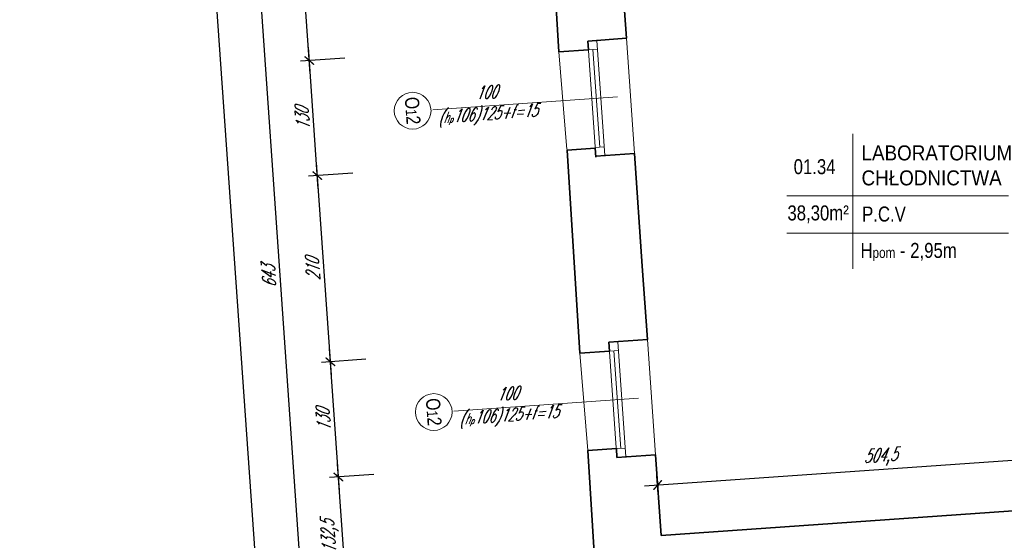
# Model space of a CAD drawing. Header units: millimetres. Extents: x 402 to 79005, y -7782 to 89952.
# Tile 194 of 256: x 21449 to 22557, y 36453 to 37039. Entities that reach past the tile are written whole.
import ezdxf

# ---------------------------------------------------------------- set-up
doc = ezdxf.new("R2010")
doc.units = ezdxf.units.MM
doc.header["$LTSCALE"] = 10
doc.layers.get('0').update_dxf_attribs({"lineweight": 0})
doc.layers.get('Defpoints').update_dxf_attribs({"color": 253})
for name, color, linetype, lineweight in [('01 parter - ściany', 253, 'Continuous', 35), ('03-01_okna', 253, 'Continuous', 15), ('04-1_widok', 253, 'Continuous', 5), ('05-01_wymiary', 253, 'Continuous', 5), ('05-03_opis', 253, 'Continuous', 5)]:
    doc.layers.add(name, color=color, linetype=linetype, lineweight=lineweight)
doc.styles.add('ariel', font='ARIAL.TTF', dxfattribs={"width": 0.8})
doc.styles.add('ariel_wym', font='simplex.shx', dxfattribs={"width": 0.65, "oblique": 25})
doc.dimstyles.new('ariel 50', dxfattribs={"dimtxt": 15, "dimasz": 10, "dimexe": 10, "dimexo": 0, "dimgap": 5, "dimtad": 1, "dimdec": 1, "dimrnd": 0.5, "dimtxsty": 'ariel_wym', "dimblk": 'ARCHTICK', "dimcen": 2.5, "dimdle": 15, "dimazin": 0, "dimtfac": 1, "dimtdec": 1, "dimtix": 1, "dimtmove": 0, "dimatfit": 3, "dimldrblk": 'DOT', "dimfxl": 0, "dimarcsym": 0})
doc.dimstyles.new('ariel 50 wnętrze', dxfattribs={"dimtxt": 15, "dimasz": 10, "dimexe": 10, "dimexo": 0, "dimgap": 5, "dimtad": 1, "dimdec": 1, "dimrnd": 0.5, "dimtxsty": 'ariel_wym', "dimblk": 'ARCHTICK', "dimcen": 2.5, "dimdle": 15, "dimazin": 0, "dimtfac": 1, "dimtdec": 1, "dimtix": 1, "dimtmove": 0, "dimatfit": 3, "dimldrblk": 'DOT', "dimfxl": 0, "dimarcsym": 0})

# ---------------------------------------------------------------- blocks, each defined once
blk = doc.blocks.new('_ArchTick')
at = {"color": 0, "linetype": 'ByBlock', "const_width": 0.15}
blk.add_lwpolyline([(-0.5, -0.5), (0.5, 0.5)], dxfattribs=at)
blk = doc.blocks.new('*D37')
at = {"layer": '05-01_wymiary', "color": 0, "lineweight": -2}
for p, q in [((21817.7, 36377.1), (21806.4, 36539.3)), ((21847.3, 36527.1), (21797.4, 36523.6)), ((21856.5, 36394.9), (21806.7, 36391.4))]:
    blk.add_line(p, q, dxfattribs=at)
at = {"layer": 'Defpoints', "color": 0}
for p in [(22164.3, 36549.3), (21807.4, 36524.3), (22096.8, 36411.7)]:
    blk.add_point(p, dxfattribs=at)
at = {"layer": '05-01_wymiary', "color": 0, "lineweight": -2, "xscale": 10, "yscale": 10, "zscale": 10}
for p, rotation in [((21807.4, 36524.3), 94.00000000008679), ((21816.6, 36392.1), 274.0000000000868)]:
    blk.add_blockref('_ArchTick', p, dxfattribs=dict(at, rotation=rotation))
at = {"layer": '05-01_wymiary', "color": 0, "insert": (21798.1, 36457.2), "char_height": 15, "attachment_point": 5, "rotation": 94, "style": 'ariel_wym'}
blk.add_mtext('132,5', dxfattribs=at)
blk = doc.blocks.new('_Dot')
at = {"color": 0, "linetype": 'ByBlock', "lineweight": -2}
blk.add_line((-0.5, 0), (-1, 0), dxfattribs=at)
at = {"color": 0, "linetype": 'ByBlock', "const_width": 0.5}
blk.add_lwpolyline([(-0.25, 0, 1), (0.25, 0, 1)], format="xyb", close=True, dxfattribs=at)
blk = doc.blocks.new('*D38')
at = {"layer": '05-01_wymiary', "color": 0, "lineweight": -2}
for p, q in [((21808.4, 36509.3), (21797.3, 36669)), ((21838.2, 36656.8), (21788.4, 36653.3)), ((21847.3, 36527.1), (21797.4, 36523.6))]:
    blk.add_line(p, q, dxfattribs=at)
at = {"layer": 'Defpoints', "color": 0}
for p in [(22155.3, 36679), (21798.3, 36654), (22164.3, 36549.3)]:
    blk.add_point(p, dxfattribs=at)
at = {"layer": '05-01_wymiary', "color": 0, "lineweight": -2, "xscale": 10, "yscale": 10, "zscale": 10}
for p, rotation in [((21798.3, 36654), 94.000000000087), ((21807.4, 36524.3), 274.000000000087)]:
    blk.add_blockref('_ArchTick', p, dxfattribs=dict(at, rotation=rotation))
at = {"layer": '05-01_wymiary', "color": 0, "insert": (21790.4, 36588.3), "char_height": 15, "attachment_point": 5, "rotation": 94, "style": 'ariel_wym'}
blk.add_mtext('130', dxfattribs=at)
blk = doc.blocks.new('*D39')
at = {"layer": '05-01_wymiary', "color": 0, "lineweight": -2}
for p, q in [((21799.4, 36639), (21782.6, 36878.4)), ((21823.6, 36866.2), (21773.7, 36862.8)), ((21838.2, 36656.8), (21788.4, 36653.3))]:
    blk.add_line(p, q, dxfattribs=at)
at = {"layer": 'Defpoints', "color": 0}
for p in [(22140.6, 36888.4), (21783.7, 36863.5), (22155.3, 36679)]:
    blk.add_point(p, dxfattribs=at)
at = {"layer": '05-01_wymiary', "color": 0, "lineweight": -2, "xscale": 10, "yscale": 10, "zscale": 10}
for p, rotation in [((21783.7, 36863.5), 94.00000000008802), ((21798.3, 36654), 274.000000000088)]:
    blk.add_blockref('_ArchTick', p, dxfattribs=dict(at, rotation=rotation))
at = {"layer": '05-01_wymiary', "color": 0, "insert": (21778.5, 36757.9), "char_height": 15, "attachment_point": 5, "rotation": 94, "style": 'ariel_wym'}
blk.add_mtext('210', dxfattribs=at)
blk = doc.blocks.new('*D40')
at = {"layer": '05-01_wymiary', "color": 0, "lineweight": -2}
for p, q in [((21784.7, 36848.5), (21773.6, 37008.1)), ((21814.5, 36995.9), (21764.6, 36992.4)), ((21823.6, 36866.2), (21773.7, 36862.8))]:
    blk.add_line(p, q, dxfattribs=at)
at = {"layer": 'Defpoints', "color": 0}
for p in [(22131.6, 37018.1), (21774.6, 36993.1), (22140.6, 36888.4)]:
    blk.add_point(p, dxfattribs=at)
at = {"layer": '05-01_wymiary', "color": 0, "lineweight": -2, "xscale": 10, "yscale": 10, "zscale": 10}
for p, rotation in [((21774.6, 36993.1), 94.00000000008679), ((21783.7, 36863.5), 274.0000000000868)]:
    blk.add_blockref('_ArchTick', p, dxfattribs=dict(at, rotation=rotation))
at = {"layer": '05-01_wymiary', "color": 0, "insert": (21766.7, 36927.4), "char_height": 15, "attachment_point": 5, "rotation": 94, "style": 'ariel_wym'}
blk.add_mtext('130', dxfattribs=at)
blk = doc.blocks.new('*D41')
at = {"layer": '05-01_wymiary', "color": 0, "lineweight": -2}
for p, q in [((21775.7, 36978.2), (21758.9, 37218.1)), ((21799.8, 37205.9), (21750, 37202.4)), ((21814.5, 36995.9), (21764.6, 36992.4))]:
    blk.add_line(p, q, dxfattribs=at)
at = {"layer": 'Defpoints', "color": 0}
for p in [(22116.9, 37228.1), (21759.9, 37203.1), (22131.6, 37018.1)]:
    blk.add_point(p, dxfattribs=at)
at = {"layer": '05-01_wymiary', "color": 0, "lineweight": -2, "xscale": 10, "yscale": 10, "zscale": 10}
for p, rotation in [((21759.9, 37203.1), 94.00000000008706), ((21774.6, 36993.1), 274.0000000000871)]:
    blk.add_blockref('_ArchTick', p, dxfattribs=dict(at, rotation=rotation))
at = {"layer": '05-01_wymiary', "color": 0, "insert": (21753.4, 37097.2), "char_height": 15, "attachment_point": 5, "rotation": 94, "style": 'ariel_wym'}
blk.add_mtext('210,5', dxfattribs=at)
blk = doc.blocks.new('*D81')
at = {"layer": '05-01_wymiary', "color": 0, "lineweight": -2}
for p, q in [((21718, 37086.5), (21764.9, 36415.1)), ((21758.9, 37074.3), (21709, 37070.8)), ((21803.8, 36432.8), (21753.9, 36429.4))]:
    blk.add_line(p, q, dxfattribs=at)
at = {"layer": 'Defpoints', "color": 0}
for p in [(22125.8, 37099.9), (22170.6, 36458.5), (21763.9, 36430.1)]:
    blk.add_point(p, dxfattribs=at)
at = {"layer": '05-01_wymiary', "color": 0, "lineweight": -2, "xscale": 10, "yscale": 10, "zscale": 10}
for p, rotation in [((21719, 37071.5), 94.00000000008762), ((21763.9, 36430.1), 274.0000000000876)]:
    blk.add_blockref('_ArchTick', p, dxfattribs=dict(at, rotation=rotation))
at = {"layer": '05-01_wymiary', "color": 0, "insert": (21729, 36749.9), "char_height": 15, "attachment_point": 5, "rotation": 94, "style": 'ariel_wym'}
blk.add_mtext('643', dxfattribs=at)
blk = doc.blocks.new('*D82')
at = {"layer": '05-01_wymiary', "color": 0, "lineweight": -2}
for p, q in [((21762.8, 36445), (21768.5, 36364.2)), ((21803.8, 36432.8), (21753.9, 36429.4)), ((21807.3, 36382), (21757.4, 36378.5))]:
    blk.add_line(p, q, dxfattribs=at)
at = {"layer": 'Defpoints', "color": 0}
for p in [(22170.6, 36458.5), (22191.6, 36408.8), (21767.4, 36379.2)]:
    blk.add_point(p, dxfattribs=at)
at = {"layer": '05-01_wymiary', "color": 0, "lineweight": -2, "xscale": 10, "yscale": 10, "zscale": 10}
for p, rotation in [((21763.9, 36430.1), 94.00000000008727), ((21767.4, 36379.2), 274.0000000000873)]:
    blk.add_blockref('_ArchTick', p, dxfattribs=dict(at, rotation=rotation))
at = {"layer": '05-01_wymiary', "color": 0, "insert": (21753.2, 36403.7), "char_height": 15, "attachment_point": 5, "rotation": 94, "style": 'ariel_wym'}
blk.add_mtext('51', dxfattribs=at)
blk = doc.blocks.new('*D84')
at = {"layer": '05-01_wymiary', "color": 0, "lineweight": -2}
for p, q in [((21457.5, 40095.1), (21766.7, 35673.2)), ((21498.4, 40082.9), (21448.5, 40079.4)), ((21805.5, 35691), (21755.6, 35687.5))]:
    blk.add_line(p, q, dxfattribs=at)
at = {"layer": 'Defpoints', "color": 0}
for p in [(21838.4, 40106.7), (22246.2, 35721.8), (21765.6, 35688.2)]:
    blk.add_point(p, dxfattribs=at)
at = {"layer": '05-01_wymiary', "color": 0, "lineweight": -2, "xscale": 10, "yscale": 10, "zscale": 10}
for p, rotation in [((21458.5, 40080.1), 94.00000000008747), ((21765.6, 35688.2), 274.0000000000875)]:
    blk.add_blockref('_ArchTick', p, dxfattribs=dict(at, rotation=rotation))
at = {"layer": '05-01_wymiary', "color": 0, "insert": (21598.2, 37883.2), "char_height": 15, "attachment_point": 5, "rotation": 94, "style": 'ariel_wym'}
blk.add_mtext('4402,5', dxfattribs=at)
blk = doc.blocks.new('*D448')
at = {"layer": '05-01_wymiary', "color": 0, "lineweight": -2}
for p, q in [((22670.6, 36540.5), (22669.2, 36560.4)), ((22151.8, 36514.2), (22684.9, 36551.5)), ((22167.4, 36505.3), (22166, 36525.2))]:
    blk.add_line(p, q, dxfattribs=at)
at = {"layer": 'Defpoints', "color": 0}
for p in [(22669.9, 36550.4), (22673.9, 36493.7), (22170.7, 36458.5)]:
    blk.add_point(p, dxfattribs=at)
at = {"layer": '05-01_wymiary', "color": 0, "lineweight": -2, "xscale": 10, "yscale": 10, "zscale": 10}
for p, rotation in [((22669.9, 36550.4), 3.99999999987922), ((22166.7, 36515.2), 183.9999999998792)]:
    blk.add_blockref('_ArchTick', p, dxfattribs=dict(at, rotation=rotation))
at = {"layer": '05-01_wymiary', "color": 0, "insert": (22417.4, 36546.7), "char_height": 15, "attachment_point": 5, "rotation": 4, "style": 'ariel_wym'}
blk.add_mtext('504,5', dxfattribs=at)

msp = doc.modelspace()

# ---------------------------------------------------------------- linework, layer by layer
at = {"layer": '01 parter - ściany'}
for p, q in [((22055.449, 37002.756), (22041.114, 37232.817)), ((22131.564, 37018.103), (22125.841, 37099.935)), ((22131.564, 37018.103), (22088.166, 37015.068)), ((22088.166, 37015.068), (22088.864, 37005.093)), ((22088.864, 37005.093), (22055.449, 37002.756)), ((22096.484, 36894.445), (22064.866, 36892.235)), ((22079.271, 36663.615), (22064.866, 36892.235)), ((22097.182, 36884.47), (22096.484, 36894.445)), ((22140.632, 36888.42), (22097.234, 36885.385)), ((22149.496, 36761.653), (22140.632, 36888.42)), ((22155.279, 36678.954), (22149.496, 36761.653)), ((22155.279, 36678.954), (22111.882, 36675.919)), ((22111.882, 36675.919), (22112.579, 36665.944)), ((22112.579, 36665.944), (22079.164, 36663.607)), ((22120.253, 36556.212), (22088.233, 36553.973)), ((22096.78, 36411.699), (22088.233, 36553.973)), ((22120.95, 36546.236), (22120.253, 36556.212)), ((22164.348, 36549.271), (22120.95, 36546.236)), ((22170.695, 36458.501), (22164.348, 36549.271)), ((22170.568, 36458.493), (22673.889, 36493.688))]:
    msp.add_line(p, q, dxfattribs=at)
at = {"layer": '03-01_okna', "linetype": 'Continuous', "lineweight": 0}
for p, q in [((22097.234, 36885.385), (22088.166, 37015.068)), ((22107.21, 36886.083), (22098.142, 37015.766)), ((22064.517, 36893.122), (22055.449, 37002.756)), ((22098.839, 37005.79), (22088.864, 37005.093)), ((22101.525, 36895.709), (22093.852, 37005.442)), ((22106.513, 36896.058), (22096.537, 36895.361)), ((22120.95, 36546.236), (22111.882, 36675.919)), ((22130.926, 36546.934), (22121.857, 36676.617)), ((22088.233, 36553.973), (22079.164, 36663.607)), ((22122.555, 36666.641), (22112.579, 36665.944)), ((22125.24, 36556.561), (22117.567, 36666.293)), ((22130.228, 36556.909), (22120.253, 36556.212))]:
    msp.add_line(p, q, dxfattribs=at)
at = {"layer": '04-1_widok'}
for p, q in [((22131.564, 37018.103), (22140.632, 36888.42)), ((22155.279, 36678.954), (22164.348, 36549.271))]:
    msp.add_line(p, q, dxfattribs=at)
at = {"layer": '05-03_opis', "lineweight": 0}
for p, q in [((22121.487, 36952.24), (21913.594, 36937.702)), ((22145.203, 36613.091), (21937.31, 36598.553))]:
    msp.add_line(p, q, dxfattribs=at)
at = {"layer": '05-03_opis'}
for p, q in [((22386.623, 36910.469), (22386.623, 36758.661)), ((22312.236, 36840.81), (22561.873, 36840.81)), ((22312.236, 36798.793), (22561.873, 36798.793))]:
    msp.add_line(p, q, dxfattribs=at)
at = {"layer": '05-03_opis', "lineweight": 0}
for centre in [(21890.925, 36936.618), (21914.641, 36597.47)]:
    msp.add_circle(centre, 20.689, dxfattribs=at)

# ---------------------------------------------------------------- texts
at = {"layer": '05-03_opis', "lineweight": 0, "attachment_point": 5}
for s, insert, char_height, width, rotation, style in [('100\\P({\\H0.8333x;h\\H0.6x;p}106)125+f=15', (21974.739, 36943.051), 14.4, 62.66128, 4, 'ariel_wym'), ('O{\\H0.7576x;1}2', (21890.925, 36936.618), 15.84, 75.19353, 274, 'ariel'), ('O{\\H0.7576x;1}2', (21914.641, 36597.47), 15.84, 75.19353, 274, 'ariel'), ('100\\P({\\H0.8333x;h\\H0.6x;p}106)125+f=15', (21998.454, 36603.902), 14.4, 62.66128, 4, 'ariel_wym')]:
    msp.add_mtext(s, dxfattribs=dict(at, insert=insert, char_height=char_height, width=width, rotation=rotation, style=style))
at = {"layer": '05-03_opis', "style": 'ariel'}
for s, insert, char_height, width, attachment_point in [('\\W0.9;{\\fArial|b0|i0|c238|p34;LABORATORIUM\\PCHŁODNICTWA}', (22396.255, 36874.963), 16.86485, 337.5404, 4), ('{\\fArial|b0|i0|c238|p34;01.34}', (22343.457, 36873.501), 16.86485, 78.4171, 5), ('{\\fArial|b0|i0|c238|p34;38,30m²}', (22347.415, 36819.999), 16.86485, 78.4171, 5), ('P.C.V', (22396.947, 36820.198), 16.8648, 232.4081, 4), ('{\\fArial|b0|i0|c238|p34; H\\H0.7x;pom\\H1.429x; - 2,95m}', (22389.838, 36777.586), 16.86485, 232.4081, 4)]:
    msp.add_mtext(s, dxfattribs=dict(at, insert=insert, char_height=char_height, width=width, attachment_point=attachment_point))

# ---------------------------------------------------------------- dimensions: what is measured, and where the dimension line sits
at = {"layer": '05-01_wymiary'}
for base, p1, p2, angle, dimstyle, picture, middle in [((21765.622, 35688.18), (21838.402, 40106.677), (22246.181, 35721.784), 94, 'ariel 50', '*D84', (21598.171, 37883.175)), ((22669.922, 36550.427), (22170.695, 36458.501), (22673.889, 36493.688), 4, 'ariel 50 wnętrze', '*D448', (22417.353, 36546.728))]:
    dim = msp.add_linear_dim(base=base, p1=p1, p2=p2, angle=angle, dimstyle=dimstyle, dxfattribs=at)
    dim.commit()
    dim.dimension.update_dxf_attribs({"geometry": picture, "text_midpoint": middle})
for base, p1, p2, picture, middle in [((21759.931, 37203.13), (22131.564, 37018.103), (22116.88, 37228.09), '*D41', (21753.378, 37097.165)), ((21763.867, 36430.053), (22125.841, 37099.935), (22170.568, 36458.493), '*D81', (21728.971, 36749.898)), ((21774.615, 36993.143), (22140.632, 36888.42), (22131.564, 37018.103), '*D40', (21766.679, 36927.429)), ((21783.683, 36863.459), (22155.279, 36678.954), (22140.632, 36888.42), '*D39', (21778.537, 36757.855)), ((21798.33, 36653.994), (22164.348, 36549.271), (22155.279, 36678.954), '*D38', (21790.395, 36588.28)), ((21807.398, 36524.31), (22096.78, 36411.699), (22164.348, 36549.271), '*D37', (21798.126, 36457.239)), ((21767.425, 36379.18), (22170.568, 36458.493), (22191.596, 36408.841), '*D82', (21753.177, 36403.745))]:
    dim = msp.add_linear_dim(base=base, p1=p1, p2=p2, angle=94, dimstyle='ariel 50', override={"dimtmove": 1}, dxfattribs=at)
    dim.commit()
    dim.dimension.update_dxf_attribs({"geometry": picture, "text_midpoint": middle})

doc.saveas('drawing.dxf')
